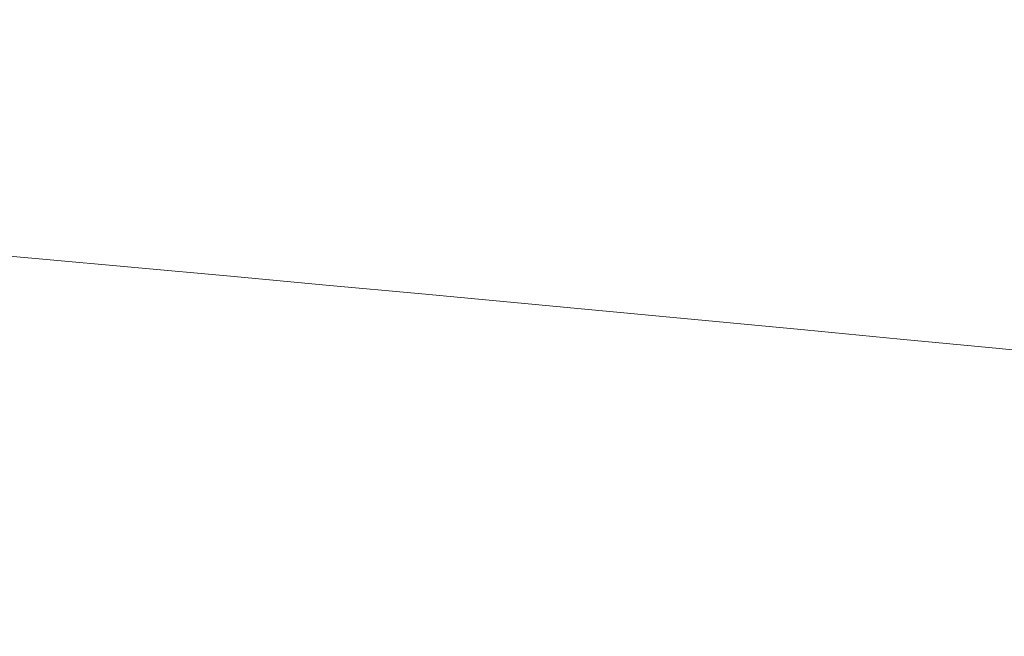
# Model space of a CAD drawing. Header units: metres. Extents: x 167411 to 168816, y 461777 to 462985.
# Tile 190 of 256: x 167539.25 to 167544.34, y 462775.6 to 462778.79. Entities that reach past the tile are written whole.
import ezdxf

# ---------------------------------------------------------------- set-up
doc = ezdxf.new("R2010")
doc.units = ezdxf.units.M
doc.header["$LTSCALE"] = 0.5
doc.layers.add('Zuid-N-WE-GW-AANVULLEN-zand uitvullen', color=7, linetype='Continuous', lineweight=18, true_color=0x3fff01)

msp = doc.modelspace()

# ---------------------------------------------------------------- hatches: boundary and pattern name
at = {"layer": 'Zuid-N-WE-GW-AANVULLEN-zand uitvullen'}
h = msp.add_hatch(dxfattribs=at)
h.set_pattern_fill('ANSI31', color=256, scale=20, angle=90)
h.set_pattern_definition([(135, (0, 0), (-1.767766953, -1.767766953), [])])
edge = h.paths.add_edge_path()
edge.add_line((167539.7983, 462781.7286), (167539.6229, 462779.7764))
edge.add_arc((167473.663, 462047.041), 735.6982, 83.0132478, 84.856169, ccw=False)
edge.add_line((167563.1532, 462777.2762), (167563.392, 462779.2215))
edge.add_arc((167473.6827, 462047.2672), 737.4312, 83.0126009, 84.8561475)
edge = h.paths.add_edge_path()
edge.add_line((167568.7293, 462778.5449), (167568.4774, 462776.604))
edge.add_arc((167473.663, 462047.041), 735.6982, 80.7517133, 82.5953096, ccw=False)
edge.add_line((167591.8993, 462773.176), (167592.1988, 462775.1125))
edge.add_arc((167475.2328, 462057.2915), 727.2881, 80.7452231, 82.6139042)
edge = h.paths.add_edge_path()
edge.add_line((167566.9392, 462787.2514), (167569.616, 462786.8985))
edge.add_line((167569.616, 462786.8985), (167569.3016, 462784.5625))
edge.add_arc((167567.4185, 462784.8159), 1.9001, 263.1798, 352.334, ccw=False)
edge.add_line((167567.1929, 462782.9293), (167566.3714, 462783.0333))
edge.add_line((167566.3714, 462783.0333), (167566.9392, 462787.2514))
h.paths.add_polyline_path([(167570.3908, 462792.6488), (167570.1112, 462790.5706), (167568.1233, 462790.8336), (167568.3971, 462792.9045)])
h.paths.add_polyline_path([(167589.7111, 462726.8255), (167591.6409, 462726.4826), (167594.7408, 462743.9294), (167592.811, 462744.2722)])
edge = h.paths.add_edge_path()
edge.add_line((167598.7867, 462767.1802), (167596.9395, 462767.5084))
edge.add_line((167596.9395, 462767.5084), (167593.8396, 462750.0617))
edge.add_line((167593.8396, 462750.0617), (167595.7694, 462749.7188))
edge.add_line((167595.7694, 462749.7188), (167598.6698, 462766.0427))
edge.add_arc((167590.99, 462767.4072), 7.8, 349.92508, 358.33283)

# ---------------------------------------------------------------- linework, layer by layer
for points in [[(167593.6773, 462749.9483), (167596.8261, 462767.6708), (167597.0885, 462769.1476), (167598.5654, 462768.8852), (167598.303, 462767.4084), (167598.7896, 462767.3219, 0.367344), (167592.337, 462775.09), (167592.0161, 462773.0151, 0.00814), (167568.3206, 462776.4831), (167568.5904, 462778.5629), (167563.531, 462779.2044), (167563.2751, 462777.1202, 0.008137), (167539.471, 462779.6495), (167539.6589, 462781.7411, 0.004375), (167526.8066, 462782.7824)], [(167532.4299, 462778.1414, -0.021651), (167595.448, 462770.3178), (167586.6417, 462720.754, 0.313539)]]:
    msp.add_lwpolyline(points, format="xyb", dxfattribs=at)
msp.add_lwpolyline([(167539.7983, 462781.7286), (167539.6229, 462779.7764, -0.008041), (167563.1532, 462777.2762), (167563.392, 462779.2215, 0.008044)], format="xyb", close=True, dxfattribs=at)

doc.saveas('drawing.dxf')
